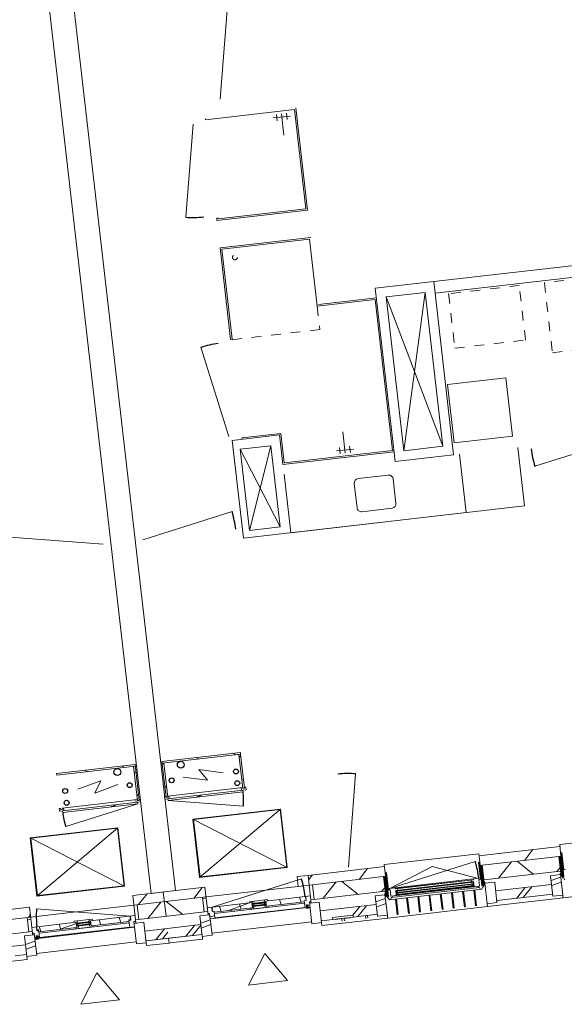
# Model space of a CAD drawing. Header units: metres. Extents: x 136266 to 136452, y 453403 to 453560.
# Tile 121 of 133: x 136305.86 to 136311.42, y 453531.79 to 453541.84. Entities that reach past the tile are written whole.
import ezdxf

# ---------------------------------------------------------------- set-up
doc = ezdxf.new("R2010")
doc.units = ezdxf.units.M
doc.linetypes.add('GS streep 0_60mm', pattern=[1.2, 0.6, -0.6])
doc.linetypes.add('GS streep 0_75mm', pattern=[1.5, 0.75, -0.75])
for name, color, linetype, lineweight in [('A-DETL-BEBOUWING', 253, 'Continuous', 9), ('A-DETL-GENF', 92, 'Continuous', 5), ('A-DETL-GENF-4', 252, 'Continuous', 9), ('A-FLOR', 192, 'Continuous', 5), ('M-EQPM-1', 50, 'GS streep 0_60mm', 5), ('P-SANR-FIXT-1', 6, 'GS streep 0_75mm', 5)]:
    doc.layers.add(name, color=color, linetype=linetype, lineweight=lineweight)
pattern_1 = [(76.778, (1020.1, 631.95), (-389.3965, 91.4899), [])]
pattern_2 = [(45, (7e-05, 2e-05), (-141.42136, 141.42136), []), (135, (7e-05, 2e-05), (-141.42136, -141.42136), [])]
pattern_3 = [(45, (7e-05, 2e-05), (-141.42136, 141.42136), [])]
pattern_4 = [(45, (0.0001, 6e-05), (-141.42136, 141.42136), [])]
pattern_5 = [(0, (0, 0), (0, 200), [])]

# ---------------------------------------------------------------- blocks, each defined once
blk = doc.blocks.new('859-DO-0010 29-09-2022')
at = {"layer": 'A-DETL-BEBOUWING'}
h = blk.add_hatch(dxfattribs=at)
h.set_pattern_fill('FP_1368', color=256, angle=45, style=0, pattern_type=2)
h.set_pattern_definition([(76.778, (18427.7, 79024.07), (-412.955, 97.025), []), (166.778, (18427.7, 79024.07), (-97.025, -412.955), [])])
h.paths.add_polyline_path([(16132, 77602), (16465, 77808), (16386, 77936), (16053, 77730)])
h.paths.add_polyline_path([(17425, 78403), (18045, 78787), (17965, 78914), (17346, 78531)])
h.paths.add_polyline_path([(18906, 79320), (19575, 79735), (19495, 79862), (18827, 79448), (18882, 79359)])
h.paths.add_polyline_path([(20436, 80268), (20723, 80446), (20644, 80573), (20357, 80396), (20412, 80307)])
h = blk.add_hatch(dxfattribs=at)
h.set_pattern_fill('FP_1367', color=256, angle=45, style=0, pattern_type=2)
h.set_pattern_definition([(76.778, (18546.2, 78832.8), (-389.396, 91.49), []), (76.778, (19566.33, 79464.76), (-389.396, 91.49), [])])
h.paths.add_polyline_path([(16251, 77411), (16543, 77592), (16491, 77677), (16198, 77496), (16225, 77453)])
h.paths.add_polyline_path([(17585, 78237), (17684, 78299), (17674, 78315), (17853, 78426), (17863, 78410), (18073, 78540), (18021, 78625), (17532, 78322), (17558, 78280)])
h.paths.add_polyline_path([(19115, 79185), (19604, 79488), (19551, 79573), (19063, 79269), (19088, 79227)])
h.paths.add_polyline_path([(20645, 80133), (20841, 80255), (20789, 80340), (20592, 80218), (20619, 80175)])
h = blk.add_hatch(dxfattribs=at)
h.set_pattern_fill('FP_841', color=256, angle=45, style=0, pattern_type=2)
h.set_pattern_definition([(76.778, (1020.1, 631.95), (-389.3965, 91.4899), [])])
h.paths.add_polyline_path([(18808, 79436), (19515, 79874), (19462, 79959), (18756, 79521), (18789, 79468)])
h = blk.add_hatch(dxfattribs=at)
h.set_pattern_fill('FP_1659', color=256, angle=121.778, style=0, pattern_type=2)
h.set_pattern_definition([(301.778, (19536.015, 79932.424), (43.185, 26.753), [50.8, 0, 0, 0]), (301.778, (19531.696, 79929.75), (43.185, 26.753), [50.8, 0, 0, 0]), (301.778, (19527.38, 79927.073), (43.185, 26.753), [50.8, 0, 0, 0]), (301.778, (19523.06, 79924.4), (43.185, 26.753), [50.8, 0, 0, 0]), (301.778, (19518.74, 79921.72), (43.185, 26.753), [50.8, 0, 0, 0]), (301.778, (19514.42, 79919.047), (43.185, 26.753), [50.8, 0, 0, 0]), (301.778, (19510.104, 79916.37), (43.185, 26.753), [50.8, 0, 0, 0]), (301.778, (19505.785, 79913.697), (43.185, 26.753), [50.8, 0, 0, 0]), (301.778, (19501.467, 79911.02), (43.185, 26.753), [50.8, 0, 0, 0]), (301.778, (19497.15, 79908.346), (43.185, 26.753), [50.8, 0, 0, 0])])
h.paths.add_polyline_path([(19514, 79898), (19506, 79912), (19495, 79905), (19589, 79755), (19599, 79761), (19525, 79880)])
h = blk.add_hatch(dxfattribs=at)
h.set_pattern_fill('FP_419', color=256, angle=121.778, style=0, pattern_type=2)
h.set_pattern_definition([(301.778, (19536.8, 79889.384), (43.185, 26.753), [50.8, 0, 0, 0]), (301.778, (19532.48, 79886.71), (43.185, 26.753), [50.8, 0, 0, 0]), (301.778, (19528.16, 79884.034), (43.185, 26.753), [50.8, 0, 0, 0]), (301.778, (19523.84, 79881.36), (43.185, 26.753), [50.8, 0, 0, 0]), (301.778, (19519.524, 79878.683), (43.185, 26.753), [50.8, 0, 0, 0]), (301.778, (19515.205, 79876.01), (43.185, 26.753), [50.8, 0, 0, 0]), (301.778, (19510.887, 79873.33), (43.185, 26.753), [50.8, 0, 0, 0]), (301.778, (19506.57, 79870.657), (43.185, 26.753), [50.8, 0, 0, 0]), (301.778, (19502.25, 79867.98), (43.185, 26.753), [50.8, 0, 0, 0]), (301.778, (19497.93, 79865.307), (43.185, 26.753), [50.8, 0, 0, 0])])
h.paths.add_polyline_path([(19515, 79874), (19496, 79862), (19603, 79690), (19622, 79701)])
h = blk.add_hatch(dxfattribs=at)
h.set_pattern_fill('FP_1371', color=256, angle=-58.222, style=0, pattern_type=2)
h.set_pattern_definition([(45, (0.0001, 6e-05), (-282.8427, 282.8427), []), (45, (1200, 0.0003), (-282.8427, 282.8427), [])])
h.paths.add_polyline_path([(19614, 79471), (19699, 79523), (19588, 79702), (19503, 79649), (19562, 79554)])
h = blk.add_hatch(dxfattribs=at)
h.set_pattern_fill('FP_751', color=256, style=0, pattern_type=2)
h.set_pattern_definition(pattern_5)
h.paths.add_polyline_path([(15430, 78998), (16115, 79423), (16105, 79438), (15420, 79014)])
h = blk.add_hatch(dxfattribs=at)
h.set_pattern_fill('FP_738', color=256, style=0, pattern_type=2)
h.set_pattern_definition(pattern_5)
h.paths.add_polyline_path([(16284, 79116), (16299, 79125), (16115, 79423), (16100, 79413), (16180, 79284)])
h = blk.add_hatch(dxfattribs=at)
h.set_pattern_fill('FP_1658', color=256, angle=121.778, style=0, pattern_type=2)
h.set_pattern_definition([(301.778, (18746.67, 79443.43), (-43.185, -26.753), [50.8, 0, 0, 0]), (301.778, (18750.99, 79446.104), (-43.185, -26.753), [50.8, 0, 0, 0]), (301.778, (18755.31, 79448.78), (-43.185, -26.753), [50.8, 0, 0, 0]), (301.778, (18759.626, 79451.455), (-43.185, -26.753), [50.8, 0, 0, 0]), (301.778, (18763.945, 79454.13), (-43.185, -26.753), [50.8, 0, 0, 0]), (301.778, (18768.263, 79456.806), (-43.185, -26.753), [50.8, 0, 0, 0]), (301.778, (18772.58, 79459.48), (-43.185, -26.753), [50.8, 0, 0, 0]), (301.778, (18776.9, 79462.156), (-43.185, -26.753), [50.8, 0, 0, 0]), (301.778, (18781.22, 79464.83), (-43.185, -26.753), [50.8, 0, 0, 0]), (301.778, (18785.537, 79467.507), (-43.185, -26.753), [50.8, 0, 0, 0])])
h.paths.add_polyline_path([(18808, 79436), (18789, 79468), (18779, 79461), (18872, 79311), (18882, 79317)])
h = blk.add_hatch(dxfattribs=at)
h.set_pattern_fill('FP_939', color=256, angle=180, style=0, pattern_type=2)
h.set_pattern_definition([(301.778, (18784.86, 79423.56), (-43.185, -26.753), [50.8, 0, 0, 0]), (301.778, (18789.176, 79426.237), (-43.185, -26.753), [50.8, 0, 0, 0]), (301.778, (18793.495, 79428.91), (-43.185, -26.753), [50.8, 0, 0, 0]), (301.778, (18797.813, 79431.587), (-43.185, -26.753), [50.8, 0, 0, 0]), (301.778, (18802.13, 79434.263), (-43.185, -26.753), [50.8, 0, 0, 0]), (301.778, (18806.45, 79436.94), (-43.185, -26.753), [50.8, 0, 0, 0]), (301.778, (18810.77, 79439.613), (-43.185, -26.753), [50.8, 0, 0, 0]), (301.778, (18815.087, 79442.29), (-43.185, -26.753), [50.8, 0, 0, 0]), (301.778, (18819.406, 79444.964), (-43.185, -26.753), [50.8, 0, 0, 0]), (301.778, (18823.724, 79447.64), (-43.185, -26.753), [50.8, 0, 0, 0])])
h.paths.add_polyline_path([(18827, 79448), (18808, 79436), (18915, 79264), (18934, 79275), (18831, 79442)])
h = blk.add_hatch(color=256, dxfattribs=at)
h.paths.add_polyline_path([(18141, 78842), (18144, 78839), (18155, 78846), (18153, 78849)])
h.paths.add_polyline_path([(18168, 78800), (18180, 78807), (18178, 78810), (18166, 78803)])
h.paths.add_polyline_path([(18828, 79209), (18840, 79216), (18838, 79219), (18826, 79212)])
h.paths.add_polyline_path([(18804, 79248), (18816, 79255), (18814, 79259), (18802, 79251)])
for points in [[(18146, 78835), (18818, 79252), (18816, 79255), (18144, 78839)], [(18156, 78819), (18828, 79236), (18826, 79239), (18154, 78822)], [(18166, 78803), (18838, 79219), (18836, 79223), (18164, 78806)], [(17397, 78288), (17410, 78296), (17392, 78326), (17378, 78317)], [(17389, 78287), (17415, 78302), (17412, 78307), (17387, 78291)], [(16875, 78087), (16993, 78160), (16991, 78164), (16873, 78090)], [(16885, 78071), (17003, 78144), (17001, 78147), (16883, 78074)], [(15458, 77220), (15340, 77147), (15342, 77143), (15461, 77217)], [(15468, 77204), (15350, 77131), (15352, 77127), (15471, 77200)], [(15019, 76856), (15038, 76826), (15051, 76835), (15033, 76864)], [(15028, 76829), (15030, 76825), (15056, 76841), (15053, 76845)]]:
    blk.add_hatch(color=256, dxfattribs=at).paths.add_polyline_path(points)
h = blk.add_hatch(dxfattribs=at)
h.set_pattern_fill('FP_2213', color=256, angle=31.778, style=0, pattern_type=2)
h.set_pattern_definition([(45, (-0.0003, -0.0002), (-141.42136, 141.42136), [])])
h.paths.add_polyline_path([(15647, 78682), (16301, 79088), (16293, 79101), (15638, 78696)])
h = blk.add_hatch(dxfattribs=at)
h.set_pattern_fill('FP_1408', color=256, style=0, pattern_type=2)
h.set_pattern_definition(pattern_5)
h.paths.add_polyline_path([(15614, 78701), (15629, 78710), (15445, 79008), (15430, 78998), (15459, 78951)])
h = blk.add_hatch(dxfattribs=at)
h.set_pattern_fill('FP_841', color=256, angle=45, style=0, pattern_type=2)
h.set_pattern_definition(pattern_1)
h.paths.add_polyline_path([(17316, 78512), (17985, 78926), (17932, 79011), (17264, 78597)])
h = blk.add_hatch(dxfattribs=at)
h.set_pattern_fill('FP_1659', color=256, angle=121.778, style=0, pattern_type=2)
h.set_pattern_definition([(301.778, (18005.844, 78984.49), (43.185, 26.753), [50.8, 0, 0, 0]), (301.778, (18001.525, 78981.815), (43.185, 26.753), [50.8, 0, 0, 0]), (301.778, (17997.207, 78979.14), (43.185, 26.753), [50.8, 0, 0, 0]), (301.778, (17992.89, 78976.465), (43.185, 26.753), [50.8, 0, 0, 0]), (301.778, (17988.57, 78973.79), (43.185, 26.753), [50.8, 0, 0, 0]), (301.778, (17984.25, 78971.114), (43.185, 26.753), [50.8, 0, 0, 0]), (301.778, (17979.933, 78968.44), (43.185, 26.753), [50.8, 0, 0, 0]), (301.778, (17975.614, 78965.764), (43.185, 26.753), [50.8, 0, 0, 0]), (301.778, (17971.296, 78963.09), (43.185, 26.753), [50.8, 0, 0, 0]), (301.778, (17966.977, 78960.413), (43.185, 26.753), [50.8, 0, 0, 0])])
h.paths.add_polyline_path([(17984, 78950), (17975, 78964), (17965, 78958), (18058, 78807), (18069, 78813), (17995, 78932)])
h = blk.add_hatch(dxfattribs=at)
h.set_pattern_fill('FP_419', color=256, angle=121.778, style=0, pattern_type=2)
h.set_pattern_definition([(301.778, (18006.627, 78941.45), (43.185, 26.753), [50.8, 0, 0, 0]), (301.778, (18002.31, 78938.776), (43.185, 26.753), [50.8, 0, 0, 0]), (301.778, (17997.99, 78936.1), (43.185, 26.753), [50.8, 0, 0, 0]), (301.778, (17993.67, 78933.425), (43.185, 26.753), [50.8, 0, 0, 0]), (301.778, (17989.353, 78930.75), (43.185, 26.753), [50.8, 0, 0, 0]), (301.778, (17985.034, 78928.075), (43.185, 26.753), [50.8, 0, 0, 0]), (301.778, (17980.716, 78925.4), (43.185, 26.753), [50.8, 0, 0, 0]), (301.778, (17976.397, 78922.724), (43.185, 26.753), [50.8, 0, 0, 0]), (301.778, (17972.08, 78920.05), (43.185, 26.753), [50.8, 0, 0, 0]), (301.778, (17967.76, 78917.374), (43.185, 26.753), [50.8, 0, 0, 0])])
h.paths.add_polyline_path([(17985, 78926), (17966, 78914), (18073, 78742), (18092, 78753)])
h = blk.add_hatch(dxfattribs=at)
h.set_pattern_fill('FP_751', color=256, style=0, pattern_type=2)
h.set_pattern_definition(pattern_5)
h.paths.add_polyline_path([(14510, 78429), (15195, 78853), (15186, 78868), (14501, 78444)])
h = blk.add_hatch(dxfattribs=at)
h.set_pattern_fill('FP_739', color=256, style=0, pattern_type=2)
h.set_pattern_definition(pattern_5)
h.paths.add_polyline_path([(15364, 78546), (15380, 78556), (15195, 78853), (15180, 78844), (15297, 78655)])
h = blk.add_hatch(dxfattribs=at)
h.set_pattern_fill('FP_2212', color=256, angle=31.778, style=0, pattern_type=2)
h.set_pattern_definition([(45, (-0.0002, 0.0004), (-141.42136, 141.42136), [])])
h.paths.add_polyline_path([(15611, 78679), (15650, 78703), (15636, 78726), (15624, 78719), (15629, 78710), (15614, 78701), (15609, 78709), (15597, 78702)])
h = blk.add_hatch(dxfattribs=at)
h.set_pattern_fill('FP_1370', color=256, angle=-58.222, style=0, pattern_type=2)
h.set_pattern_definition([(45, (0.0001, 6e-05), (-282.8427, 282.8427), []), (45, (1200, 0.0003), (-282.8427, 282.8427), [])])
h.paths.add_polyline_path([(18084, 78523), (18169, 78576), (18058, 78754), (17973, 78701), (18002, 78655)])
h = blk.add_hatch(dxfattribs=at)
h.set_pattern_fill('FP_2205', color=256, angle=-148.222, style=0, pattern_type=2)
h.set_pattern_definition([(45, (-0.0003, -0.0002), (-141.42136, 141.42136), [])])
h.paths.add_polyline_path([(14727, 78113), (15382, 78518), (15373, 78532), (14719, 78126)])
h = blk.add_hatch(dxfattribs=at)
h.set_pattern_fill('FP_1374', color=256, angle=-148.222, style=0, pattern_type=2)
h.set_pattern_definition(pattern_4)
h.paths.add_polyline_path([(17395, 78385), (17425, 78403), (17346, 78531), (17316, 78512)])
h = blk.add_hatch(dxfattribs=at)
h.set_pattern_fill('FP_1373', color=256, angle=-148.222, style=0, pattern_type=2)
h.set_pattern_definition([(45, (0.0001, 6e-05), (-141.42136, 141.42136), []), (135, (0.0001, 6e-05), (-141.42136, -141.42136), [])])
h.paths.add_polyline_path([(16560, 77849), (16892, 78055), (16863, 78101), (16517, 77886), (16539, 77851), (16554, 77860)])
h.paths.add_polyline_path([(17015, 78131), (17346, 78337), (17340, 78347), (17355, 78356), (17332, 78391), (16986, 78177)])
h = blk.add_hatch(color=256, dxfattribs=at)
h.paths.add_polyline_path([(16873, 78090), (16885, 78098), (16883, 78101), (16871, 78094)])
h.paths.add_polyline_path([(16887, 78067), (16899, 78075), (16897, 78078), (16885, 78071)])
h.paths.add_polyline_path([(16977, 78160), (16979, 78156), (16991, 78164), (16989, 78167)])
h.paths.add_polyline_path([(16994, 78133), (17006, 78141), (17003, 78144), (16991, 78137)])
h = blk.add_hatch(dxfattribs=at)
h.set_pattern_fill('FP_841', color=256, angle=45, style=0, pattern_type=2)
h.set_pattern_definition(pattern_1)
h.paths.add_polyline_path([(16053, 77730), (16416, 77954), (16364, 78039), (16001, 77815), (16037, 77756)])
h = blk.add_hatch(dxfattribs=at)
h.set_pattern_fill('FP_1374', color=256, angle=-148.222, style=0, pattern_type=2)
h.set_pattern_definition(pattern_4)
h.paths.add_polyline_path([(16465, 77808), (16495, 77827), (16416, 77954), (16386, 77936)])
h = blk.add_hatch(dxfattribs=at)
h.set_pattern_fill('FP_1372', color=256, angle=-148.222, style=0, pattern_type=2)
h.set_pattern_definition([(45, (0.0001, 6e-05), (-141.42136, 141.42136), []), (135, (0.0001, 6e-05), (-141.42136, -141.42136), [])])
h.paths.add_polyline_path([(16549, 77772), (16592, 77798), (16554, 77860), (16537, 77849), (16515, 77885), (16475, 77860), (16506, 77809), (16521, 77818)])
h = blk.add_hatch(dxfattribs=at)
h.set_pattern_fill('FP_841', color=256, angle=45, style=0, pattern_type=2)
h.set_pattern_definition(pattern_1)
h.paths.add_polyline_path([(15786, 77564), (16053, 77730), (16001, 77815), (15734, 77649)])
h = blk.add_hatch(dxfattribs=at)
h.set_pattern_fill('FP_1369', color=256, angle=-58.222, style=0, pattern_type=2)
h.set_pattern_definition([(45, (0.0001, 6e-05), (-282.8427, 282.8427), []), (45, (1200, 0.0003), (-282.8427, 282.8427), [])])
h.paths.add_polyline_path([(16554, 77575), (16639, 77628), (16528, 77806), (16443, 77753)])
h = blk.add_hatch(dxfattribs=at)
h.set_pattern_fill('FP_915', color=256, angle=45, style=0, pattern_type=2)
h.set_pattern_definition([(76.778, (13837.2, 76180.27), (-412.955, 97.025), []), (166.778, (13837.2, 76180.27), (-97.025, -412.955), [])])
h.paths.add_polyline_path([(11542, 74758), (11924, 74995), (11845, 75122), (11463, 74886)])
h.paths.add_polyline_path([(12785, 75529), (13454, 75943), (13375, 76070), (12706, 75656), (12761, 75567)])
h.paths.add_polyline_path([(14316, 76477), (14935, 76861), (14856, 76988), (14237, 76604), (14292, 76515)])
h.paths.add_polyline_path([(15895, 77455), (16132, 77602), (16053, 77730), (15816, 77583)])
h = blk.add_hatch(dxfattribs=at)
h.set_pattern_fill('FP_966', color=256, angle=31.778, style=0, pattern_type=2)
h.set_pattern_definition(pattern_3)
h.paths.add_polyline_path([(15865, 77437), (15895, 77455), (15816, 77583), (15786, 77564)])
h = blk.add_hatch(dxfattribs=at)
h.set_pattern_fill('FP_385', color=256, angle=45, style=0, pattern_type=2)
h.set_pattern_definition([(76.778, (13955.7, 75989), (-389.396, 91.49), []), (76.778, (14975.8, 76620.96), (-389.396, 91.49), [])])
h.paths.add_polyline_path([(11660, 74567), (11953, 74748), (11900, 74833), (11608, 74652), (11635, 74608)])
h.paths.add_polyline_path([(12994, 75393), (13483, 75696), (13430, 75781), (12941, 75478), (12968, 75436)])
h.paths.add_polyline_path([(14524, 76341), (14735, 76472), (14725, 76488), (14903, 76598), (14914, 76583), (15013, 76644), (14960, 76729), (14472, 76426), (14498, 76384)])
h.paths.add_polyline_path([(16054, 77289), (16251, 77411), (16198, 77496), (16002, 77374), (16044, 77306)])
h = blk.add_hatch(dxfattribs=at)
h.set_pattern_fill('FP_965', color=256, angle=31.778, style=0, pattern_type=2)
h.set_pattern_definition(pattern_2)
h.paths.add_polyline_path([(15027, 76906), (15359, 77111), (15330, 77157), (14984, 76943), (15007, 76907), (15021, 76916)])
h.paths.add_polyline_path([(15482, 77188), (15814, 77393), (15807, 77403), (15822, 77412), (15800, 77448), (15454, 77233), (15459, 77225)])
h = blk.add_hatch(dxfattribs=at)
h.set_pattern_fill('FP_965', color=256, angle=31.778, style=0, pattern_type=2)
h.set_pattern_definition(pattern_2)
h.paths.add_polyline_path([(15352, 77093), (15374, 77106), (15366, 77131), (15352, 77122), (15359, 77111), (15343, 77101)])
h.paths.add_polyline_path([(15310, 77145), (15330, 77157), (15336, 77149), (15350, 77158), (15334, 77173), (15307, 77157)])
h.paths.add_polyline_path([(15480, 77172), (15502, 77186), (15498, 77198), (15482, 77188), (15475, 77199), (15461, 77190)])
h.paths.add_polyline_path([(15444, 77216), (15459, 77225), (15454, 77233), (15474, 77246), (15465, 77254), (15438, 77238)])
h = blk.add_hatch(color=256, dxfattribs=at)
h.paths.add_polyline_path([(15456, 77223), (15444, 77216), (15447, 77213), (15458, 77220)])
h.paths.add_polyline_path([(15471, 77200), (15459, 77193), (15461, 77190), (15473, 77197)])
h.paths.add_polyline_path([(15350, 77158), (15338, 77150), (15340, 77147), (15352, 77154)])
h.paths.add_polyline_path([(15364, 77135), (15352, 77127), (15355, 77124), (15366, 77131)])
h = blk.add_hatch(dxfattribs=at)
h.set_pattern_fill('FP_841', color=256, angle=45, style=0, pattern_type=2)
h.set_pattern_definition(pattern_1)
h.paths.add_polyline_path([(14218, 76593), (14886, 77006), (14833, 77092), (14165, 76678), (14198, 76624)])
h = blk.add_hatch(dxfattribs=at)
h.set_pattern_fill('FP_966', color=256, angle=31.778, style=0, pattern_type=2)
h.set_pattern_definition(pattern_3)
h.paths.add_polyline_path([(14935, 76861), (14965, 76879), (14886, 77006), (14856, 76988)])
h = blk.add_hatch(dxfattribs=at)
h.set_pattern_fill('FP_831', color=256, angle=31.778, style=0, pattern_type=2)
h.set_pattern_definition([(45, (-2.6, 4.27), (-141.42136, 141.42136), []), (135, (-2.6, 4.27), (-141.42136, -141.42136), [])])
h.paths.add_polyline_path([(15016, 76828), (15059, 76855), (15021, 76916), (15004, 76905), (14982, 76941), (14942, 76916), (14973, 76865), (14988, 76874), (14997, 76860)])
h = blk.add_hatch(dxfattribs=at)
h.set_pattern_fill('FP_961', color=256, angle=-58.222, style=0, pattern_type=2)
h.set_pattern_definition([(45, (7e-05, 2e-05), (-282.8427, 282.8427), []), (45, (1200, 0.0003), (-282.8427, 282.8427), [])])
h.paths.add_polyline_path([(15024, 76627), (15109, 76680), (14998, 76858), (14913, 76806)])
for centre, radius in [((16147, 79243), 25), ((15609, 79066), 35), ((16210, 79141), 25), ((15593, 78882), 25), ((15055, 78722), 35), ((15226, 78655), 25), ((14657, 78320), 25), ((14721, 78218), 25)]:
    blk.add_circle(centre, radius)
for centre, radius, start, end in [((12934, 85034), 954, 290.778, 301.778), ((18278, 84008), 954, 211.778, 222.778), ((14625, 82305), 954, 121.778, 132.778), ((14280, 80977), 954, 31.778, 42.778), ((17600, 78850), 954, 110.778, 121.778), ((18077, 78833), 911, 31.778, 42.778), ((15647, 78682), 770, 20.778, 31.778), ((16519, 77887), 955, 31.778, 42.778), ((15382, 78518), 770, 211.778, 222.778), ((15798, 77447), 955, 200.778, 211.778)]:
    blk.add_arc(centre, radius, start, end)
for p, q in [((13077, 85382), (12738, 86274)), ((16107, 77881), (11196, 85808)), ((10984, 85676), (15895, 77749)), ((13813, 85629), (14365, 84736)), ((13808, 85608), (13030, 85126)), ((13648, 85439), (13797, 85531)), ((13750, 85540), (13784, 85485)), ((14345, 84741), (13808, 85608)), ((17391, 85587), (15329, 84310)), ((13661, 85485), (13695, 85429)), ((13705, 85512), (13821, 85325)), ((15903, 84524), (17454, 85485)), ((13022, 85139), (13030, 85126)), ((12934, 85034), (13273, 84142)), ((14365, 84736), (13575, 84246)), ((13580, 84267), (14345, 84741)), ((15840, 84626), (16777, 83113)), ((14513, 84498), (13722, 84008)), ((13743, 84003), (14508, 84477)), ((14508, 84477), (14871, 83891)), ((15467, 84277), (15807, 84488)), ((15807, 84488), (16639, 83145)), ((15329, 84310), (16267, 82797)), ((13562, 84268), (13574, 84275)), ((13562, 84268), (13575, 84246)), ((13574, 84275), (13580, 84267)), ((15382, 84225), (14876, 83911)), ((16299, 82934), (15467, 84277)), ((14871, 83891), (15377, 84204)), ((15377, 84204), (16194, 82886)), ((13722, 84008), (14218, 83208)), ((16925, 84051), (16415, 83735)), ((17241, 83541), (16925, 84051)), ((14231, 83216), (13743, 84003)), ((18278, 84008), (17577, 83360)), ((16415, 83735), (16731, 83225)), ((16731, 83225), (17241, 83541)), ((17654, 82950), (17338, 83460)), ((14218, 83208), (14231, 83216)), ((16267, 82797), (16777, 83113)), ((16639, 83145), (16299, 82934)), ((17144, 82634), (16828, 83144)), ((14625, 82305), (13977, 83006)), ((15201, 81431), (17654, 82950)), ((15245, 82281), (16214, 82882)), ((16194, 82886), (15250, 82302)), ((15771, 82657), (15655, 82844)), ((15828, 82731), (15680, 82639)), ((15816, 82685), (15781, 82740)), ((15726, 82629), (15692, 82685)), ((15085, 82540), (14673, 82284)), ((15090, 82560), (14750, 82350)), ((15245, 82281), (15085, 82540)), ((15250, 82302), (15090, 82560)), ((14785, 82236), (15053, 82402)), ((15053, 82402), (15492, 81693)), ((14750, 82350), (14758, 82337)), ((14673, 82284), (15201, 81431)), ((15224, 81527), (14785, 82236)), ((15614, 81686), (15298, 82196)), ((14280, 80977), (14980, 81625)), ((15492, 81693), (15224, 81527)), ((13935, 80764), (13043, 80425)), ((19452, 79976), (20275, 80486)), ((19715, 79498), (20586, 80038)), ((19462, 79959), (18756, 79521)), ((19495, 79905), (19452, 79976)), ((18827, 79448), (19496, 79862)), ((17600, 78850), (17261, 79742)), ((18906, 79320), (19575, 79735)), ((19588, 79702), (19503, 79649)), ((19583, 79710), (19588, 79714)), ((19587, 79704), (19583, 79710)), ((19588, 79702), (19587, 79704)), ((19699, 79523), (19588, 79702)), ((19593, 79758), (19629, 79700)), ((19613, 79770), (19599, 79761)), ((19629, 79700), (19616, 79692)), ((19616, 79692), (19622, 79682)), ((19622, 79701), (19626, 79704)), ((19622, 79682), (19632, 79688)), ((19632, 79688), (19651, 79674)), ((19503, 79649), (19614, 79471)), ((17921, 79028), (18745, 79538)), ((18745, 79538), (18789, 79468)), ((19056, 79090), (19715, 79498)), ((19551, 79573), (19062, 79270)), ((19115, 79185), (19604, 79488)), ((19115, 79185), (19604, 79488)), ((19614, 79471), (19699, 79523)), ((19699, 79523), (19703, 79517)), ((19703, 79517), (19699, 79523)), ((19703, 79517), (19706, 79512)), ((19706, 79512), (19703, 79517)), ((19706, 79512), (19709, 79507)), ((19709, 79507), (19706, 79512)), ((19709, 79507), (19712, 79503)), ((19712, 79503), (19709, 79507)), ((19712, 79503), (19713, 79500)), ((19715, 79498), (19712, 79503)), ((19713, 79500), (19715, 79498)), ((16105, 79438), (15420, 79014)), ((15430, 78998), (16115, 79423)), ((16100, 79413), (16284, 79116)), ((16115, 79423), (16105, 79438)), ((16299, 79125), (16115, 79423)), ((18077, 78833), (18745, 79451)), ((18855, 79315), (18072, 78830)), ((18851, 79312), (18372, 79220)), ((18809, 79276), (18809, 79286)), ((18862, 79305), (18855, 79315)), ((18872, 79311), (18857, 79302)), ((18857, 79302), (18893, 79244)), ((18914, 79257), (18878, 79315)), ((18919, 79299), (18924, 79302)), ((18924, 79302), (18931, 79291)), ((19015, 79347), (18930, 79294)), ((18930, 79294), (19040, 79115)), ((19125, 79168), (19015, 79347)), ((18372, 79220), (18077, 78833)), ((18119, 78765), (18893, 79244)), ((18121, 78726), (18927, 79225)), ((18809, 79276), (18128, 78855)), ((18128, 78756), (18897, 79232)), ((18810, 79274), (18129, 78852)), ((18139, 78840), (18816, 79260)), ((18816, 79255), (18144, 78839)), ((18146, 78835), (18818, 79252)), ((18826, 79239), (18154, 78822)), ((18156, 78819), (18828, 79236)), ((18836, 79223), (18164, 78806)), ((18843, 79218), (18165, 78798)), ((18166, 78803), (18838, 79219)), ((18791, 79263), (18799, 79250)), ((18802, 79251), (18804, 79248)), ((18806, 79244), (18814, 79232)), ((18810, 79274), (18809, 79276)), ((18814, 79259), (18840, 79216)), ((18843, 79218), (18814, 79259)), ((18843, 79218), (18816, 79260)), ((18816, 79260), (18840, 79216)), ((18816, 79228), (18824, 79216)), ((18826, 79212), (18828, 79209)), ((18826, 79207), (18828, 79204)), ((18866, 79187), (18951, 79050)), ((18881, 79236), (18887, 79226)), ((18897, 79232), (18915, 79218)), ((18911, 79261), (18915, 79264)), ((18926, 79265), (18914, 79257)), ((18923, 79248), (18933, 79255)), ((18927, 79225), (18923, 79248)), ((18933, 79255), (18926, 79265)), ((15611, 78679), (16320, 79118)), ((16279, 79124), (15624, 78719)), ((15647, 78682), (16301, 79088)), ((15957, 78616), (16722, 79090)), ((16721, 79087), (15960, 78616)), ((16267, 79117), (16281, 79094)), ((16722, 79090), (16273, 78106)), ((16299, 79125), (16284, 79116)), ((16301, 79088), (16293, 79101)), ((16306, 79141), (16294, 79134)), ((16294, 79134), (16299, 79125)), ((16320, 79118), (16306, 79141)), ((17035, 78581), (16721, 79087)), ((17038, 78580), (16722, 79090)), ((18185, 78550), (19056, 79090)), ((18760, 79122), (18845, 78985)), ((18768, 79127), (18853, 78990)), ((18858, 79182), (18942, 79045)), ((19040, 79115), (19125, 79168)), ((19044, 79108), (19040, 79115)), ((19040, 79115), (19044, 79108)), ((19050, 79099), (19044, 79108)), ((19044, 79108), (19048, 79103)), ((19048, 79103), (19050, 79099)), ((19053, 79095), (19050, 79099)), ((19050, 79099), (19053, 79095)), ((19055, 79092), (19053, 79095)), ((19053, 79095), (19056, 79090)), ((19056, 79090), (19055, 79092)), ((15420, 79014), (15614, 78701)), ((15629, 78710), (15445, 79008)), ((16720, 79083), (15964, 78615)), ((17031, 78582), (16720, 79083)), ((17932, 79011), (17264, 78597)), ((17965, 78958), (17921, 79028)), ((18564, 79000), (18649, 78864)), ((18573, 79006), (18658, 78869)), ((18662, 79061), (18747, 78924)), ((18671, 79066), (18755, 78929)), ((15647, 78682), (16367, 78955)), ((17966, 78914), (17221, 78453)), ((18377, 78885), (18462, 78748)), ((18467, 78940), (18551, 78803)), ((18475, 78945), (18560, 78808)), ((15186, 78868), (14501, 78444)), ((14510, 78429), (15195, 78853)), ((15364, 78546), (15180, 78844)), ((15380, 78556), (15186, 78868)), ((17395, 78385), (18045, 78787)), ((18063, 78810), (18098, 78752)), ((18083, 78822), (18069, 78813)), ((18072, 78830), (18079, 78820)), ((18079, 78820), (18083, 78822)), ((18119, 78765), (18083, 78822)), ((18128, 78855), (18119, 78858)), ((18129, 78852), (18128, 78855)), ((18165, 78798), (18139, 78840)), ((18168, 78800), (18139, 78840)), ((18141, 78842), (18168, 78800)), ((18141, 78842), (18165, 78798)), ((18141, 78842), (18144, 78839)), ((18156, 78851), (18148, 78864)), ((18155, 78846), (18153, 78849)), ((18165, 78830), (18158, 78843)), ((18175, 78814), (18168, 78826)), ((18180, 78807), (18178, 78810)), ((18184, 78805), (18182, 78808)), ((18271, 78819), (18356, 78682)), ((18280, 78824), (18364, 78687)), ((18369, 78879), (18454, 78742)), ((15609, 78709), (15597, 78702)), ((15597, 78702), (15611, 78679)), ((15614, 78701), (15629, 78710)), ((15650, 78703), (15636, 78726)), ((15638, 78696), (15647, 78682)), ((18058, 78754), (17973, 78701)), ((17973, 78701), (18084, 78523)), ((18053, 78763), (18058, 78766)), ((18058, 78754), (18053, 78763)), ((18169, 78576), (18058, 78754)), ((18098, 78752), (18086, 78744)), ((18086, 78744), (18092, 78734)), ((18092, 78753), (18096, 78756)), ((18092, 78734), (18102, 78740)), ((18102, 78740), (18121, 78726)), ((18133, 78733), (18128, 78756)), ((18138, 78762), (18132, 78772)), ((18173, 78758), (18258, 78621)), ((18182, 78764), (18267, 78627)), ((16273, 78106), (15957, 78616)), ((17038, 78580), (15957, 78616)), ((15960, 78616), (16274, 78109)), ((15964, 78615), (16275, 78113)), ((16275, 78113), (17031, 78582)), ((17264, 78597), (17316, 78512)), ((18021, 78625), (17532, 78322)), ((14691, 78109), (15400, 78549)), ((15359, 78555), (14704, 78149)), ((14727, 78113), (15382, 78518)), ((15382, 78518), (14816, 77995)), ((15347, 78547), (15361, 78524)), ((15364, 78546), (15380, 78556)), ((15382, 78518), (15373, 78532)), ((15386, 78571), (15374, 78564)), ((15400, 78549), (15386, 78571)), ((16273, 78106), (17038, 78580)), ((16274, 78109), (17035, 78581)), ((16519, 77887), (17220, 78536)), ((17316, 78512), (17414, 78355)), ((17346, 78531), (17425, 78403)), ((17611, 78195), (18185, 78550)), ((17863, 78409), (18073, 78540)), ((17863, 78409), (18073, 78540)), ((17987, 78486), (18002, 78463)), ((18084, 78523), (18169, 78576)), ((18173, 78569), (18169, 78576)), ((18169, 78576), (18173, 78569)), ((18176, 78564), (18173, 78569)), ((18173, 78569), (18176, 78564)), ((18179, 78559), (18176, 78564)), ((18176, 78564), (18179, 78559)), ((18181, 78555), (18179, 78559)), ((18179, 78559), (18181, 78555)), ((18185, 78550), (18181, 78555)), ((18181, 78555), (18183, 78552)), ((18183, 78552), (18185, 78550)), ((14501, 78444), (14510, 78429)), ((17375, 78418), (16986, 78177)), ((17355, 78356), (17332, 78391)), ((17335, 78393), (17357, 78357)), ((17484, 78399), (17399, 78346)), ((17595, 78220), (17484, 78399)), ((17853, 78426), (17674, 78315)), ((17685, 78298), (17863, 78409)), ((17837, 78389), (17783, 78356)), ((17863, 78409), (17853, 78426)), ((17968, 78475), (17983, 78451)), ((16549, 77772), (17421, 78312)), ((17353, 78325), (16567, 77838)), ((16590, 77800), (17377, 78288)), ((17015, 78131), (17346, 78337)), ((17357, 78357), (17340, 78347)), ((17340, 78347), (17378, 78286)), ((17392, 78326), (17378, 78317)), ((17378, 78317), (17397, 78288)), ((17378, 78317), (17397, 78288)), ((17387, 78291), (17389, 78287)), ((17389, 78287), (17415, 78302)), ((17392, 78358), (17407, 78367)), ((17392, 78358), (17510, 78167)), ((17410, 78296), (17392, 78326)), ((17410, 78296), (17392, 78326)), ((17397, 78288), (17410, 78296)), ((17415, 78302), (17412, 78307)), ((17585, 78237), (17684, 78299)), ((17585, 78237), (17684, 78299)), ((17674, 78315), (17685, 78298)), ((17768, 78347), (17711, 78311)), ((17765, 78345), (17778, 78324)), ((17784, 78356), (17797, 78336)), ((14538, 77737), (15303, 78211)), ((15302, 78208), (14540, 77736)), ((15301, 78204), (14545, 77735)), ((14854, 77227), (15303, 78211)), ((15612, 77702), (15301, 78204)), ((15616, 77701), (15302, 78208)), ((15619, 77701), (15303, 78211)), ((17500, 78184), (16628, 77645)), ((16997, 78198), (16840, 78100)), ((16971, 78181), (16977, 78160)), ((17006, 78189), (16997, 78198)), ((17510, 78167), (17595, 78220)), ((17611, 78195), (17595, 78220)), ((14689, 78140), (14677, 78132)), ((14677, 78132), (14691, 78109)), ((14694, 78131), (14689, 78140)), ((14710, 78141), (14694, 78131)), ((14704, 78149), (14710, 78141)), ((14731, 78134), (14716, 78156)), ((14719, 78126), (14727, 78113)), ((16863, 78101), (16475, 77860)), ((16840, 78100), (16843, 78088)), ((16892, 78055), (16863, 78101)), ((16883, 78101), (16866, 78117)), ((16868, 78092), (16992, 78169)), ((16887, 78067), (16868, 78092)), ((16887, 78067), (16871, 78094)), ((16871, 78094), (16885, 78066)), ((16991, 78164), (16873, 78090)), ((16875, 78087), (16993, 78160)), ((17001, 78147), (16883, 78074)), ((16885, 78098), (16883, 78101)), ((16885, 78071), (17003, 78144)), ((17008, 78142), (16885, 78066)), ((16885, 78036), (17035, 78129)), ((16895, 78082), (16887, 78094)), ((16977, 78160), (16979, 78156)), ((16981, 78153), (16989, 78140)), ((16986, 78177), (17015, 78131)), ((17006, 78141), (16989, 78167)), ((17008, 78142), (16989, 78167)), ((16991, 78137), (16994, 78133)), ((16992, 78169), (17006, 78141)), ((16994, 78133), (17012, 78116)), ((17035, 78129), (17031, 78141)), ((16364, 78039), (15734, 77649)), ((16364, 78039), (16514, 77797)), ((16560, 77849), (16892, 78055)), ((16875, 78045), (16885, 78036)), ((16899, 78075), (16897, 78078)), ((16907, 78050), (16899, 78075)), ((15786, 77564), (16416, 77954)), ((15895, 77749), (16107, 77881)), ((16465, 77808), (16386, 77936)), ((16537, 77849), (16515, 77885)), ((16517, 77886), (16539, 77851)), ((15865, 77437), (16495, 77827)), ((16132, 77602), (16001, 77815)), ((16001, 77815), (16132, 77602)), ((16528, 77806), (16443, 77753)), ((16506, 77809), (16521, 77818)), ((16639, 77628), (16521, 77818)), ((16554, 77860), (16537, 77849)), ((16592, 77798), (16554, 77860)), ((14854, 77227), (14538, 77737)), ((14538, 77737), (15619, 77701)), ((14540, 77736), (14854, 77230)), ((14545, 77735), (14855, 77234)), ((14854, 77230), (15616, 77701)), ((14854, 77227), (15619, 77701)), ((14855, 77234), (15612, 77702)), ((16443, 77753), (16554, 77575)), ((15881, 77411), (15734, 77649)), ((15816, 77583), (15895, 77455)), ((16491, 77677), (16002, 77374)), ((16054, 77289), (16543, 77592)), ((16543, 77592), (16251, 77411)), ((16543, 77592), (16569, 77549)), ((16554, 77575), (16639, 77628)), ((16290, 77376), (16569, 77549)), ((15798, 77447), (14905, 77108)), ((15821, 77382), (15034, 76894)), ((15842, 77474), (15454, 77233)), ((15482, 77188), (15814, 77393)), ((15822, 77412), (15800, 77448)), ((15802, 77449), (15824, 77414)), ((15802, 77412), (15816, 77421)), ((15824, 77414), (15807, 77403)), ((15807, 77403), (15845, 77342)), ((15859, 77414), (15874, 77423)), ((15859, 77414), (15980, 77219)), ((15954, 77451), (15869, 77398)), ((16065, 77272), (15954, 77451)), ((16251, 77411), (16054, 77289)), ((16251, 77411), (16266, 77387)), ((16266, 77387), (16251, 77411)), ((16266, 77387), (16269, 77382)), ((16269, 77382), (16266, 77387)), ((16269, 77382), (16272, 77377)), ((16272, 77377), (16269, 77382)), ((16272, 77377), (16274, 77374)), ((16274, 77374), (16272, 77377)), ((16277, 77368), (16290, 77376)), ((15016, 76828), (15888, 77368)), ((15019, 76824), (15890, 77364)), ((15058, 76857), (15844, 77344)), ((16081, 77247), (16277, 77368)), ((16274, 77374), (16277, 77369)), ((16276, 77371), (16274, 77374)), ((16277, 77369), (16276, 77371)), ((15969, 77236), (15098, 76697)), ((15465, 77254), (15307, 77157)), ((15336, 77149), (15459, 77225)), ((15458, 77220), (15340, 77147)), ((15342, 77143), (15461, 77217)), ((15468, 77204), (15350, 77131)), ((15352, 77127), (15471, 77200)), ((15475, 77199), (15352, 77122)), ((15352, 77093), (15502, 77186)), ((15438, 77238), (15444, 77216)), ((15444, 77216), (15447, 77213)), ((15449, 77209), (15457, 77196)), ((15454, 77233), (15482, 77188)), ((15473, 77197), (15456, 77223)), ((15456, 77223), (15475, 77199)), ((15473, 77197), (15459, 77225)), ((15459, 77193), (15461, 77190)), ((15461, 77190), (15480, 77172)), ((15474, 77246), (15465, 77254)), ((15502, 77186), (15498, 77198)), ((15980, 77219), (16065, 77272)), ((16081, 77247), (16065, 77272)), ((14833, 77092), (14165, 76678)), ((14833, 77092), (14973, 76865)), ((15330, 77157), (14942, 76916)), ((15027, 76906), (15359, 77111)), ((15307, 77157), (15310, 77145)), ((15359, 77111), (15330, 77157)), ((15350, 77158), (15334, 77173)), ((15336, 77149), (15355, 77124)), ((15355, 77124), (15338, 77150)), ((15352, 77122), (15338, 77150)), ((15338, 77150), (15340, 77147)), ((15343, 77101), (15352, 77093)), ((15352, 77154), (15350, 77158)), ((15362, 77138), (15354, 77151)), ((15366, 77131), (15364, 77135)), ((15374, 77106), (15366, 77131)), ((14237, 76604), (14886, 77006)), ((14856, 76988), (14935, 76861)), ((14316, 76477), (14965, 76879)), ((14973, 76865), (14988, 76874)), ((15004, 76905), (14982, 76941)), ((14984, 76943), (15007, 76907)), ((15109, 76680), (14988, 76874)), ((15001, 76916), (15016, 76924)), ((15021, 76916), (15004, 76905)), ((15059, 76855), (15021, 76916)), ((14998, 76858), (14913, 76806)), ((14913, 76806), (15039, 76601)), ((14981, 76853), (14973, 76865)), ((15033, 76864), (15019, 76856)), ((15019, 76856), (15038, 76826)), ((15019, 76856), (15038, 76826)), ((15028, 76829), (15030, 76825)), ((15030, 76825), (15056, 76841)), ((15051, 76835), (15033, 76864)), ((15051, 76835), (15033, 76864)), ((15038, 76826), (15051, 76835)), ((15056, 76841), (15053, 76845)), ((14960, 76729), (14472, 76426)), ((15024, 76627), (15109, 76680)), ((14466, 76246), (15039, 76601)), ((14913, 76582), (15013, 76644)), ((14913, 76582), (15013, 76644))]:
    blk.add_line(p, q, dxfattribs=at)
at = {"layer": 'A-DETL-GENF'}
for p, q in [((15807, 84488), (16299, 82934)), ((15467, 84277), (16639, 83145)), ((17144, 82634), (16828, 83144)), ((15614, 81686), (17144, 82634)), ((16263, 82641), (16000, 82478)), ((16457, 82414), (16325, 82627)), ((15053, 82402), (15224, 81527)), ((15985, 82416), (16117, 82204)), ((16179, 82189), (16442, 82352)), ((14785, 82236), (15492, 81693)), ((15797, 79100), (16035, 79177)), ((15797, 79100), (15923, 79039)), ((15684, 78962), (15923, 79039)), ((15114, 78609), (14940, 78430)), ((14940, 78570), (14766, 78391)), ((14940, 78570), (14940, 78430)), ((17205, 77687), (17193, 77326)), ((17533, 77537), (17205, 77687)), ((17193, 77326), (17533, 77537)), ((15740, 76779), (15728, 76419)), ((16068, 76629), (15740, 76779)), ((15728, 76419), (16068, 76629))]:
    blk.add_line(p, q, dxfattribs=at)
for centre, start, end in [((16287, 82603), 31.778, 121.778), ((16023, 82440), 121.778, 211.778), ((16418, 82391), 301.778, 31.778), ((16155, 82227), 211.778, 301.778)]:
    blk.add_arc(centre, 45, start, end, dxfattribs=at)
at = {"layer": 'A-DETL-GENF-4'}
for p, q in [((19506, 79912), (19495, 79905)), ((19622, 79701), (19495, 79905)), ((19599, 79761), (19506, 79912)), ((19515, 79874), (19496, 79862)), ((19496, 79862), (19603, 79690)), ((19589, 79755), (19599, 79761)), ((19603, 79690), (19622, 79701)), ((18779, 79461), (18789, 79468)), ((18872, 79311), (18779, 79461)), ((18915, 79264), (18789, 79468)), ((18808, 79436), (18827, 79448)), ((18827, 79448), (18934, 79275)), ((18882, 79317), (18872, 79311)), ((18934, 79275), (18915, 79264)), ((17975, 78964), (17965, 78958)), ((18092, 78753), (17965, 78958)), ((17985, 78926), (17966, 78914)), ((17966, 78914), (18073, 78742)), ((18069, 78813), (17975, 78964)), ((18058, 78807), (18069, 78813)), ((18073, 78742), (18092, 78753))]:
    blk.add_line(p, q, dxfattribs=at)
at = {"layer": 'A-FLOR'}
for p, q in [((17168, 78538), (17264, 78597)), ((17221, 78453), (17168, 78538)), ((16416, 77954), (17221, 78453)), ((14886, 77006), (15786, 77564))]:
    blk.add_line(p, q, dxfattribs=at)
at = {"layer": 'M-EQPM-1'}
for p, q in [((17375, 85413), (16865, 85097)), ((16865, 85097), (17245, 84485)), ((16646, 84961), (16030, 84579)), ((16941, 84485), (16646, 84961)), ((17245, 84485), (17755, 84800)), ((16030, 84579), (16325, 84103)), ((16325, 84103), (16941, 84485))]:
    blk.add_line(p, q, dxfattribs=at)
at = {"layer": 'P-SANR-FIXT-1'}
for p, q in [((14871, 83891), (14998, 83687)), ((14998, 83687), (14233, 83213))]:
    blk.add_line(p, q, dxfattribs=at)
blk.add_circle((13901, 83985), 25, dxfattribs=at)

msp = doc.modelspace()

# ---------------------------------------------------------------- block references
at = {"xscale": 0.001, "yscale": 0.001, "zscale": 0.001, "rotation": 334.7650131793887}
msp.add_blockref('859-DO-0010 29-09-2022', (136259.679, 453469.371), dxfattribs=at)

doc.saveas('drawing.dxf')
